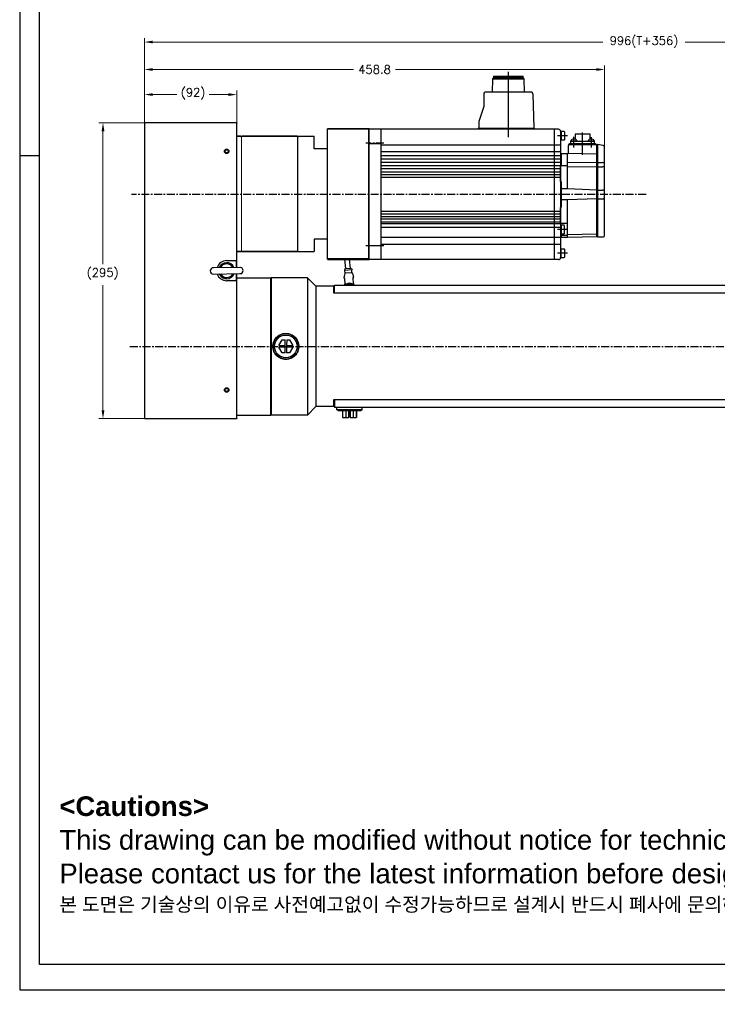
# Model space of a CAD drawing. Extents: x 0 to 2359, y -14 to 1663.
# Tile 1 of 23: x 0 to 695, y -14 to 968. Entities that reach past the tile are written whole.
import ezdxf

# ---------------------------------------------------------------- set-up
doc = ezdxf.new("R2010")
doc.units = 0
doc.header["$LTSCALE"] = 25.4
doc.linetypes.add('CENTER', pattern=[2, 1.25, -0.25, 0.25, -0.25])
doc.linetypes.add('DASH_CENTER', pattern=[14, 11, -1, 1, -1])
doc.layers.get('0').update_dxf_attribs({"linetype": 'CONTINUOUS'})
doc.layers.get('Defpoints').update_dxf_attribs({"linetype": 'CONTINUOUS'})
for name, color, linetype, lineweight in [('AM_0', 7, 'CONTINUOUS', 50), ('AM_5_Dimension', 6, 'CONTINUOUS', 13), ('ATA-DIM', 252, 'CONTINUOUS', 25), ('ATA-TEXT', 7, 'CONTINUOUS', 25), ('Layer0000', 7, 'CONTINUOUS', 25), ('외형선(ISO)', 7, 'CONTINUOUS', 35)]:
    doc.layers.add(name, color=color, linetype=linetype, lineweight=lineweight)
doc.layers.add('ATA-CENTER', color=133, linetype='CENTER')
doc.styles.get("Standard").update_dxf_attribs({"font": 'simplex.shx'})
doc.styles.add('주 문자 (ISO)', font='arial.ttf')
doc.dimstyles.new('ata_A1', dxfattribs={"dimtxt": 4.2, "dimasz": 4.2, "dimexe": 2, "dimexo": 2, "dimgap": 2, "dimtad": 0, "dimtih": 1, "dimtoh": 1, "dimdec": 6, "dimdsep": 46, "dimtxsty": 'Standard', "dimcen": 0, "dimclrd": 252, "dimclre": 252, "dimclrt": 4, "dimadec": 6, "dimazin": 2, "dimtfac": 1, "dimtdec": 6, "dimtofl": 0, "dimtmove": 0, "dimatfit": 3, "dimfxl": 0, "dimtolj": 1, "dimtzin": 0, "dimlwd": 0, "dimlwe": 0, "dimarcsym": 0})

# ---------------------------------------------------------------- blocks, each defined once
blk = doc.blocks.new('*D15186')
at = {"layer": 'ATA-DIM', "color": 252, "lineweight": 0}
for p, q in [((124.3, 864.71), (124.3, 896.84)), ((216.3, 864.71), (216.3, 896.84)), ((132.7, 892.84), (156.62, 892.84)), ((207.9, 892.84), (188.98, 892.84))]:
    blk.add_line(p, q, dxfattribs=at)
at = {"layer": 'ATA-DIM', "color": 252}
for points in [[(132.7, 894.24), (132.7, 891.44), (124.3, 892.84)], [(207.9, 891.44), (207.9, 894.24), (216.3, 892.84)]]:
    blk.add_solid(points, dxfattribs=at)
at = {"layer": 'Defpoints', "color": 0}
for p in [(216.3, 892.84), (124.3, 860.71), (216.3, 860.71)]:
    blk.add_point(p, dxfattribs=at)
at = {"layer": 'ATA-DIM', "color": 4, "insert": (160.62, 899.22), "char_height": 8.4, "attachment_point": 1}
blk.add_mtext('\\A1;(92)', dxfattribs=at)
blk = doc.blocks.new('DEH')
at = {"color": 0, "ltscale": 5}
blk.add_line((12758.38, -3927.55), (12758.38, -3797.55), dxfattribs=at)
for p, q in [((12667.78, -3920.05), (12667.78, -3805.05)), ((12728.58, -3805.05), (12744.88, -3805.05)), ((12744.88, -3817.55), (12744.88, -3805.05)), ((12744.88, -3907.55), (12744.88, -3920.05)), ((12728.58, -3920.05), (12744.88, -3920.05))]:
    blk.add_line(p, q)
at = {"color": 7}
for p, q in [((12728.58, -3920.05), (12728.58, -3805.05)), ((12728.58, -3919.55), (12728.58, -3805.55))]:
    blk.add_line(p, q, dxfattribs=at)
at = {"ltscale": 5}
for p, q in [((12758.38, -3817.55), (12744.88, -3817.55)), ((12758.38, -3907.55), (12744.88, -3907.55))]:
    blk.add_line(p, q, dxfattribs=at)
at = {"layer": 'AM_0'}
blk.add_line((12758.38, -3927.55), (12799.88, -3927.55), dxfattribs=at)
at = {"layer": 'AM_5_Dimension', "color": 0}
for p, q in [((12672.58, -3919.55), (12672.58, -3805.55)), ((12728.58, -3805.05), (12728.58, -3920.05))]:
    blk.add_line(p, q, dxfattribs=at)
at = {"layer": 'Layer0000', "color": 7, "linetype": 'Continuous', "lineweight": 25}
for p, q in [((12799.58, -3811.74), (12799.58, -3797.55)), ((12799.58, -3913.35), (12799.58, -3811.74)), ((12799.58, -3913.35), (12799.58, -3927.55))]:
    blk.add_line(p, q, dxfattribs=at)
at = {"layer": '외형선(ISO)'}
for p, q in [((12799.88, -3797.55), (12758.38, -3797.55)), ((12672.08, -3805.05), (12667.78, -3805.05)), ((12672.58, -3805.55), (12672.08, -3805.05)), ((12673.08, -3805.05), (12672.58, -3805.55)), ((12673.08, -3805.05), (12728.08, -3805.05)), ((12728.58, -3805.55), (12728.08, -3805.05)), ((12728.58, -3805.55), (12729.08, -3805.05)), ((12667.78, -3920.05), (12672.08, -3920.05)), ((12672.58, -3919.55), (12672.08, -3920.05)), ((12672.58, -3919.55), (12673.08, -3920.05)), ((12673.08, -3920.05), (12728.08, -3920.05)), ((12728.58, -3919.55), (12728.08, -3920.05))]:
    blk.add_line(p, q, dxfattribs=at)
blk = doc.blocks.new('*D15188')
at = {"layer": 'ATA-DIM', "color": 252, "lineweight": 0}
for p, q in [((124.3, 868.21), (124.3, 921.85)), ((132.7, 917.85), (332.9, 917.85)), ((574.7, 917.85), (374.5, 917.85)), ((583.1, 799.61), (583.1, 921.85))]:
    blk.add_line(p, q, dxfattribs=at)
at = {"layer": 'ATA-DIM', "color": 252}
for points in [[(132.7, 919.25), (132.7, 916.45), (124.3, 917.85)], [(574.7, 916.45), (574.7, 919.25), (583.1, 917.85)]]:
    blk.add_solid(points, dxfattribs=at)
at = {"layer": 'Defpoints', "color": 0}
for p in [(124.3, 917.85), (124.3, 864.21), (583.1, 795.61)]:
    blk.add_point(p, dxfattribs=at)
at = {"layer": 'ATA-DIM', "color": 4, "insert": (353.7, 917.85), "char_height": 8.4, "attachment_point": 5}
blk.add_mtext('\\A1;458.8', dxfattribs=at)
blk = doc.blocks.new('*D15185')
at = {"layer": 'ATA-DIM', "color": 252, "lineweight": 0}
for p, q in [((123.8, 864.71), (79.03, 864.71)), ((83.03, 856.31), (83.03, 723.59)), ((83.03, 578.11), (83.03, 702.83)), ((123.8, 569.71), (79.03, 569.71))]:
    blk.add_line(p, q, dxfattribs=at)
at = {"layer": 'ATA-DIM', "color": 252}
for points in [[(84.43, 856.31), (81.63, 856.31), (83.03, 864.71)], [(81.63, 578.11), (84.43, 578.11), (83.03, 569.71)]]:
    blk.add_solid(points, dxfattribs=at)
at = {"layer": 'Defpoints', "color": 0}
for p in [(83.03, 864.71), (127.8, 864.71), (127.8, 569.71)]:
    blk.add_point(p, dxfattribs=at)
at = {"layer": 'ATA-DIM', "color": 4, "insert": (66.86, 719.59), "char_height": 8.4, "attachment_point": 1}
blk.add_mtext('\\A1;(295)', dxfattribs=at)
blk = doc.blocks.new('*D15187')
at = {"layer": 'ATA-DIM', "color": 252, "lineweight": 0}
for p, q in [((124.3, 868.21), (124.3, 949.24)), ((132.7, 945.24), (581.38, 945.24)), ((1111.9, 945.24), (663.21, 945.24)), ((1120.3, 717.71), (1120.3, 949.24))]:
    blk.add_line(p, q, dxfattribs=at)
at = {"layer": 'ATA-DIM', "color": 252}
for points in [[(132.7, 946.64), (132.7, 943.84), (124.3, 945.24)], [(1111.9, 943.84), (1111.9, 946.64), (1120.3, 945.24)]]:
    blk.add_solid(points, dxfattribs=at)
at = {"layer": 'Defpoints', "color": 0}
for p in [(1120.3, 945.24), (124.3, 864.21), (1120.3, 713.71)]:
    blk.add_point(p, dxfattribs=at)
at = {"layer": 'ATA-DIM', "color": 4, "insert": (622.3, 945.24), "char_height": 8.4, "attachment_point": 5}
blk.add_mtext('\\A1;996(T+356)', dxfattribs=at)
blk = doc.blocks.new('ata-Border-A1-002')
at = {"color": 253, "ltscale": 0.5}
for p, q in [((0, 594), (0, 0)), ((7, 297), (0, 297)), ((0, 0), (841, 0))]:
    blk.add_line(p, q, dxfattribs=at)
at = {"ltscale": 0.5}
blk.add_line((7, 9), (7, 585), dxfattribs=at)
blk.add_line((834, 9), (7, 9))

msp = doc.modelspace()

# ---------------------------------------------------------------- linework, layer by layer
at = {"color": 1, "linetype": 'DASH_CENTER'}
for p, q in [((487.0954271, 850.3979185), (487.0954271, 915.6895882)), ((561.0954271, 832.7589778), (561.0954271, 855.1556032)), ((546.0954271, 851.7095256), (536.0954271, 851.7095256)), ((552.4653487, 840.1942329), (552.4653487, 850.6040087)), ((569.7253487, 850.3040087), (569.7253487, 840.1942329)), ((546.0954271, 758.2095256), (536.0954271, 758.2095256)), ((546.0954271, 734.7095256), (536.0954271, 734.7095256))]:
    msp.add_line(p, q, dxfattribs=at)
at = {"color": 7, "linetype": 'Continuous'}
for p, q in [((471.2204271, 908.6193657), (471.1174751, 895.1593657)), ((472.2204271, 909.6193657), (471.2204271, 908.6193657)), ((471.2204271, 908.6193657), (487.0954271, 908.6193657)), ((472.2204271, 911.2093657), (472.2204271, 909.6193657)), ((472.2204271, 911.2093657), (487.0954271, 911.2093657)), ((487.0954271, 909.6193657), (472.2204271, 909.6193657)), ((487.0954271, 911.2093657), (501.9704271, 911.2093657)), ((501.9704271, 909.6193657), (487.0954271, 909.6193657)), ((487.0954271, 908.6193657), (502.9704271, 908.6193657)), ((501.9704271, 909.6193657), (501.9704271, 911.2093657)), ((502.9704271, 908.6193657), (501.9704271, 909.6193657)), ((503.0733791, 895.1593657), (502.9704271, 908.6193657)), ((462.5954271, 893.6593657), (462.5954271, 880.9593657)), ((510.1386457, 895.1593657), (464.0954271, 895.1593657)), ((511.6380049, 893.7032066), (512.5866884, 859.2093657)), ((462.5954271, 880.9593657), (457.5954271, 865.9593657)), ((457.5954271, 865.9593657), (457.5954271, 859.2093657)), ((537.0954271, 858.2093657), (348.0954271, 858.2093657)), ((360.0954271, 858.2093657), (360.0954271, 728.2093657)), ((360.0954271, 858.2093657), (360.0954271, 728.2093657)), ((457.0954271, 859.2093657), (457.0954271, 858.2093657)), ((513.0954271, 858.2093657), (513.0954271, 859.2093657)), ((533.0954271, 728.2095262), (533.0954271, 858.2093262)), ((539.0954271, 856.2093657), (539.0954271, 730.2093657)), ((542.6954271, 855.9595256), (539.0954271, 855.9595256)), ((539.5954271, 855.9595256), (539.5954271, 847.4595256)), ((542.6954271, 855.9595256), (543.0954271, 855.5595256)), ((543.0954271, 855.5595256), (543.0954271, 847.8595256)), ((542.6954271, 847.4595256), (539.0954271, 847.4595256)), ((542.6954271, 847.4595256), (543.0954271, 847.8595256)), ((549.3953487, 844.2093651), (549.3953487, 846.4093651)), ((549.3953487, 846.4093651), (572.7953487, 846.4093651)), ((549.7153487, 846.4093651), (549.7894734, 847.256614)), ((555.2153487, 846.4093651), (549.7153487, 846.4093651)), ((553.6953487, 853.2093657), (553.6953487, 848.3004536)), ((568.4953487, 853.2093657), (553.6953487, 853.2093657)), ((555.1412241, 847.256614), (555.2153487, 846.4093651)), ((566.9753487, 846.4093651), (567.0494734, 847.256614)), ((572.4753487, 846.4093651), (566.9753487, 846.4093651)), ((568.4953487, 848.3004536), (568.4953487, 853.2093657)), ((572.4012241, 847.256614), (572.4753487, 846.4093651)), ((572.7953487, 846.4093651), (572.7953487, 844.2093651)), ((348.0954271, 844.0153356), (360.0954271, 844.0153356)), ((348.0954271, 844.0153356), (360.0954271, 844.0153356)), ((360.0954271, 842.6183724), (539.0954271, 842.6185328)), ((539.0954271, 835.8158719), (360.0954271, 835.8157114)), ((546.8954271, 834.7095651), (546.8954271, 842.2093651)), ((547.8954271, 843.2093651), (575.3954271, 843.2093651)), ((548.0953487, 844.2093651), (574.0953487, 844.2093651)), ((548.0953487, 843.2093651), (548.0953487, 844.2093651)), ((574.0953487, 843.2093651), (548.0953487, 843.2093651)), ((574.0953487, 844.2093651), (574.0953487, 843.2093651)), ((575.3954271, 750.8093651), (575.3954271, 843.2093651)), ((575.3954271, 843.2093651), (576.0954271, 843.2093651)), ((576.0954271, 843.2093651), (576.0954271, 750.8093651)), ((581.5144853, 842.0481384), (576.0954271, 843.2093651)), ((583.0954271, 752.8093651), (583.0954271, 840.0925335)), ((539.0954271, 831.7975327), (360.0954271, 831.7973722)), ((539.0954271, 828.4857961), (360.0954271, 828.4856356)), ((539.0954271, 825.0609917), (360.0954271, 825.0608313)), ((539.0954271, 833.5093651), (539.0954271, 833.1593651)), ((539.0954271, 833.1593651), (539.0954271, 830.7093651)), ((539.0954271, 830.7093651), (539.0954271, 793.2093651)), ((539.7954271, 827.7091651), (539.0954271, 827.7093651)), ((539.7954271, 833.7091651), (539.2954271, 833.7093651)), ((545.8954271, 833.7095651), (539.7954271, 833.7095651)), ((539.7954271, 833.7095651), (539.7954271, 822.2093651)), ((539.7954271, 830.7091651), (539.7954271, 833.7091651)), ((545.8954271, 798.7093651), (545.8954271, 833.7095651)), ((545.8954271, 825.2960972), (575.3954271, 825.028581)), ((575.3954271, 833.4961185), (546.6983342, 834.1134609)), ((576.0954271, 825.028581), (581.0954271, 825.028581)), ((539.0954271, 821.7528862), (360.0954271, 821.7527257)), ((539.0954271, 818.7494636), (360.0954271, 818.7493031)), ((539.0954271, 815.5936875), (360.0954271, 815.593527)), ((539.0954271, 822.2093651), (545.8954271, 822.2093651)), ((539.0954271, 806.2093651), (539.0954271, 822.2093651)), ((545.8954271, 821.1209875), (575.3954271, 820.8781652)), ((576.0954271, 820.8781652), (581.0954271, 820.8781652)), ((539.0954271, 812.9595256), (360.0954271, 812.9593651)), ((539.0954271, 810.2095256), (360.0954271, 810.2093651)), ((539.5954271, 806.2093651), (539.0954271, 806.2093651)), ((539.7954271, 806.0093651), (539.7954271, 780.4093651)), ((545.8954271, 798.7093651), (539.7954271, 798.7093651)), ((575.3954271, 797.6093651), (545.8954271, 798.7093651)), ((576.0954271, 797.6093651), (581.0954271, 797.6093651)), ((539.0954271, 793.2093651), (539.0954271, 755.7093651)), ((539.7954271, 780.4093651), (539.7954271, 793.2091651)), ((545.8954271, 787.7093651), (539.7954271, 787.7093651)), ((575.3954271, 788.8093651), (545.8954271, 787.7093651)), ((545.8954271, 750.2093651), (545.8954271, 787.7093651)), ((576.0954271, 788.8093651), (581.0954271, 788.8093651)), ((539.0954271, 776.2094925), (360.0954271, 776.209332)), ((539.0954271, 780.2093651), (539.5954271, 780.2093651)), ((539.0954271, 764.2093651), (539.0954271, 780.2093651)), ((539.0954271, 773.4703139), (360.0954271, 773.4701534)), ((539.0954271, 770.8253637), (360.0954271, 770.8252032)), ((539.0954271, 768.6448934), (360.0954271, 768.644733)), ((539.0954271, 765.6959875), (360.0954271, 765.6958271)), ((539.0954271, 764.0693979), (360.0954271, 764.0692375)), ((539.0954271, 760.4095256), (360.0954271, 760.4093651)), ((545.8954271, 764.2093651), (539.0954271, 764.2093651)), ((542.6954271, 762.4595256), (539.0954271, 762.4595256)), ((539.5954271, 762.4595256), (539.5954271, 753.9595256)), ((539.7954271, 762.4595256), (539.7954271, 764.2093651)), ((543.0954271, 762.0595256), (542.6954271, 762.4595256)), ((543.0954271, 754.3595256), (543.0954271, 762.0595256)), ((539.0954271, 750.2095256), (360.0954271, 750.2093651)), ((539.0954271, 755.7093651), (539.0954271, 753.2593651)), ((539.0954271, 753.9595256), (542.6954271, 753.9595256)), ((539.0954271, 753.2593651), (539.0954271, 752.9093651)), ((539.2954271, 752.7093651), (539.7954271, 752.7091651)), ((539.7954271, 752.7091651), (539.7954271, 753.9595256)), ((539.7954271, 753.9595256), (539.7954271, 750.2093651)), ((539.7954271, 752.7091651), (545.8954271, 752.7091651)), ((545.8954269, 750.2093651), (539.7954271, 750.2093651)), ((542.6954271, 753.9595256), (543.0954271, 754.3595256)), ((575.3954271, 750.8093651), (545.8954271, 750.2810057)), ((575.3954271, 753.5589241), (546.0918454, 753.0340826)), ((576.0954271, 751.2093651), (575.3954271, 751.2093651)), ((576.0954271, 750.8093651), (581.0954271, 750.8093651)), ((348.0953271, 742.4033285), (360.0954271, 742.4033285)), ((348.0953271, 742.4033285), (360.0954271, 742.4033285)), ((360.0954271, 743.8003578), (539.0954271, 743.8005183)), ((539.0954271, 738.9595256), (542.6954271, 738.9595256)), ((539.5954271, 730.4595256), (539.5954271, 738.9595256)), ((543.0954271, 738.5595256), (542.6954271, 738.9595256)), ((543.0954271, 738.5595256), (543.0954271, 730.8595256)), ((537.0954271, 728.2093657), (348.0954271, 728.2093657)), ((539.0954271, 730.4595256), (542.6954271, 730.4595256)), ((543.0954271, 730.8595256), (542.6954271, 730.4595256))]:
    msp.add_line(p, q, dxfattribs=at)
for p, q in [((124.2953176, 864.2093954), (124.2953176, 570.2093954)), ((216.2953176, 864.7093954), (124.7953176, 864.7093954)), ((216.2953176, 864.7093806), (216.2953176, 864.2093806)), ((216.2953176, 723.2093954), (216.2953176, 864.2093954)), ((348.0954271, 858.2093657), (348.0954271, 728.2093657)), ((348.0954271, 844.0153693), (348.0954271, 858.2093657)), ((348.0954271, 858.2093657), (348.0954271, 728.2093657)), ((457.0954271, 859.2093657), (513.0954271, 859.2093657)), ((348.0954271, 844.0153693), (348.0954271, 742.4033621)), ((348.0954271, 728.2093657), (348.0954271, 742.4033621)), ((206.2953176, 727.2093954), (216.2953176, 727.2093954)), ((215.7953176, 727.2093954), (215.7953176, 720.49363)), ((216.2953176, 720.5006785), (216.2953176, 727.2093954)), ((325.2415178, 718.9759958), (324.2021401, 728.7093954)), ((329.7160785, 719.4538103), (328.727724, 728.7093954)), ((219.39961, 720.5444398), (193.1022228, 720.1737252)), ((196.7953176, 720.2257868), (196.7953176, 720.3318944)), ((324.1364418, 718.9887318), (323.7388533, 717.4583974)), ((331.4212845, 717.9782537), (323.7388533, 717.4583974)), ((330.8211546, 719.4410743), (324.1364418, 718.9887318)), ((324.4132484, 714.8980866), (324.2377125, 717.4921543)), ((325.2339319, 719.062997), (325.1225231, 720.7093954)), ((329.7236645, 719.3668092), (329.632814, 720.7093954)), ((330.8211546, 719.4410743), (331.4212845, 717.9782537)), ((331.0979613, 715.3504292), (330.9224253, 717.9444968)), ((193.1910252, 713.8743511), (219.4884123, 714.2450657)), ((216.2953176, 707.2093954), (206.2953176, 707.2093954)), ((215.7953176, 714.1930041), (215.7953176, 707.2093954)), ((216.2953176, 707.2093954), (216.2953176, 714.2000526)), ((216.2953176, 570.2093954), (216.2953176, 707.2093954)), ((216.9580724, 710.2093954), (250.2953176, 710.2093954)), ((250.2953176, 709.7093954), (250.7953176, 710.2093954)), ((250.2953176, 573.2093954), (250.2953176, 710.2093954)), ((286.7953176, 710.2093954), (250.7953176, 710.2093954)), ((250.7953176, 710.2093954), (250.7953176, 573.2093954)), ((295.2953176, 701.7093954), (286.7953176, 710.2093954)), ((286.7953176, 710.2093954), (286.7953176, 573.2093954)), ((323.3008105, 710.6011836), (323.2783699, 710.9328111)), ((324.0417807, 714.534532), (323.3644099, 711.8760835)), ((323.9055053, 709.0709032), (324.2512025, 703.9621943)), ((331.3161296, 715.1647348), (324.2220856, 714.6846936)), ((331.5150205, 715.0402327), (332.5443612, 712.4972744)), ((332.7318084, 704.5360617), (332.3861112, 709.6447706)), ((332.7791347, 711.2425649), (332.7566941, 711.5741924)), ((313.2953176, 701.7093954), (295.2953176, 701.7093954)), ((295.2953176, 701.7093954), (295.2953176, 581.7093954)), ((313.2953176, 694.7093954), (313.2953176, 701.7093954)), ((313.7953176, 701.2093954), (313.2953176, 701.7093954)), ((313.7953176, 694.7093954), (313.7953176, 702.7093954)), ((313.7953176, 702.7093954), (983.7953176, 702.7093954)), ((324.7953176, 703.7093954), (324.7953176, 703.3093954)), ((324.8953176, 703.3093954), (324.7953176, 703.3093954)), ((324.7953176, 703.3093954), (324.7953176, 702.7093954)), ((325.4953176, 703.8093954), (324.8953176, 703.8093954)), ((324.8953176, 703.3093954), (324.9953176, 703.3093954)), ((324.9853176, 702.9476895), (324.9953176, 702.9476895)), ((324.9853176, 702.8942858), (324.9853176, 702.9476895)), ((324.9853176, 702.8942858), (324.9953176, 702.8942858)), ((324.9853176, 702.8291517), (324.9853176, 702.8942858)), ((324.9853176, 702.8291517), (324.9953176, 702.8291517)), ((324.9853176, 702.8093954), (324.9853176, 702.8291517)), ((324.9853176, 702.8093954), (324.9853176, 702.7093954)), ((324.9953176, 702.8093954), (324.9853176, 702.8093954)), ((324.9953176, 702.7093954), (324.9953176, 703.3093954)), ((325.0053176, 702.7093954), (325.0053176, 703.2993954)), ((332.0953176, 703.8093954), (325.4953176, 703.8093954)), ((325.5053176, 703.7993954), (332.0853176, 703.7993954)), ((332.6953176, 703.8093954), (332.0953176, 703.8093954)), ((332.5853176, 703.2993954), (332.5853176, 702.7093954)), ((332.5953176, 703.3093954), (332.5953176, 702.7093954)), ((332.6953176, 703.3093954), (332.5953176, 703.3093954)), ((332.6953176, 703.3093954), (332.7953176, 703.3093954)), ((332.7953176, 703.3093954), (332.7953176, 703.7093954)), ((332.7953176, 702.7093954), (332.7953176, 703.3093954)), ((333.356559, 702.7093954), (333.3363669, 703.0077951)), ((313.7953176, 694.7093954), (313.2953176, 694.7093954)), ((983.7953176, 694.7093954), (313.7953176, 694.7093954)), ((258.2566839, 642.5525856), (261.5824818, 648.2322923)), ((261.5824818, 648.2322923), (264.535203, 648.2141803)), ((264.5002398, 642.5142875), (264.535203, 648.2141803)), ((266.1351729, 648.204366), (266.1002097, 642.5044733)), ((266.1351729, 648.204366), (269.0878941, 648.186254)), ((269.0878941, 648.186254), (272.3437655, 642.4661752)), ((264.4904255, 640.9143176), (258.2468697, 640.9526157)), ((261.5027411, 635.2325369), (258.2468697, 640.9526157)), ((258.2566839, 642.5525856), (264.5002398, 642.5142875)), ((264.4554623, 635.2144249), (264.4904255, 640.9143176)), ((266.0903954, 640.9045034), (266.0554322, 635.2046106)), ((272.3339513, 640.8662053), (266.0903954, 640.9045034)), ((266.1002097, 642.5044733), (272.3437655, 642.4661752)), ((272.3339513, 640.8662053), (269.0081534, 635.1864986)), ((264.4554623, 635.2144249), (261.5027411, 635.2325369)), ((269.0081534, 635.1864986), (266.0554322, 635.2046106)), ((295.2953176, 581.7093954), (286.7953176, 573.2093954)), ((313.2953176, 581.7093954), (295.2953176, 581.7093954)), ((313.2953176, 581.7093954), (313.2953176, 588.7093954)), ((313.2953176, 588.7093954), (313.7953176, 588.7093954)), ((313.7953176, 582.2093954), (313.2953176, 581.7093954)), ((313.7953176, 588.7093954), (313.7953176, 580.7093954)), ((313.7953176, 588.7093954), (983.7953176, 588.7093954)), ((983.7953176, 580.7093954), (313.7953176, 580.7093954)), ((316.0953176, 578.5031429), (316.0953176, 580.7093954)), ((341.4953176, 578.5031429), (341.4953176, 580.7093954)), ((124.7953176, 569.7093954), (216.2953176, 569.7093954)), ((216.2953176, 573.2093954), (250.2953176, 573.2093954)), ((216.2953176, 570.2093954), (216.2953176, 569.7093954)), ((250.2953176, 573.7093954), (250.7953176, 573.2093954)), ((286.7953176, 573.2093954), (250.7953176, 573.2093954)), ((341.4953176, 578.5031429), (316.0953176, 578.5031429)), ((317.4701286, 577.7093954), (316.0953176, 578.5031429)), ((317.4701286, 577.7093954), (340.1205066, 577.7093954)), ((321.7471737, 577.7093954), (321.7471737, 570.7093954)), ((321.7471737, 570.7093954), (325.0053387, 570.7093954)), ((325.0053387, 577.7093954), (325.0053387, 570.7093954)), ((325.0053387, 570.7093954), (327.9580669, 570.7093954)), ((327.9580669, 570.7093954), (327.9580669, 577.7093954)), ((327.9907444, 570.7093954), (327.9580669, 570.7093954)), ((327.9907444, 570.7093954), (327.9907444, 577.7093954)), ((327.9999171, 570.7093954), (327.9907444, 570.7093954)), ((327.9999171, 577.7093954), (327.9999171, 570.7093954)), ((328.0325946, 570.7093954), (327.9999171, 570.7093954)), ((328.0325946, 577.7093954), (328.0325946, 570.7093954)), ((329.5580406, 577.7093954), (329.5580406, 570.7093954)), ((329.5580406, 570.7093954), (332.5107688, 570.7093954)), ((332.5107688, 577.7093954), (332.5107688, 570.7093954)), ((332.5107688, 570.7093954), (335.8342888, 570.7093954)), ((335.8342888, 570.7093954), (335.8342888, 577.7093954)), ((335.8434615, 570.7093954), (335.8342888, 570.7093954)), ((335.8434615, 577.7093954), (335.8434615, 570.7093954)), ((340.1205066, 577.7093954), (341.4953176, 578.5031429))]:
    msp.add_line(p, q)
for centre, radius in [((206.2953176, 836.2093954), 2.25), ((206.2953176, 836.2093954), 1.621), ((265.2953176, 641.7093954), 12.7), ((265.2953176, 641.7093954), 11.325189), ((206.2953176, 598.2093954), 2.25), ((206.2953176, 598.2093954), 1.621)]:
    msp.add_circle(centre, radius)
for centre, radius, start, end in [((464.0954271, 893.6593657), 1.5, 90, 180), ((510.1386457, 893.6593657), 1.5, 1.6748379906, 90), ((550.7856681, 847.1694583), 1, 106.2570278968, 175.0000000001), ((552.4653487, 841.4093651), 7, 90, 106.2570278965), ((552.4653487, 841.4093651), 7, 73.7429721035, 90), ((554.1450294, 847.1694583), 1, 4.9999999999, 73.7429721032), ((568.0456681, 847.1694583), 1, 106.2570278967, 174.9999999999), ((569.7253487, 841.4093651), 7, 90, 106.2570278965), ((569.7253487, 841.4093651), 7, 73.7429721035, 90), ((571.4050294, 847.1694583), 1, 4.9999999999, 73.7429721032), ((545.8954271, 834.7095651), 1, 270, 0), ((547.8954271, 842.2093651), 1, 90, 180), ((581.0954271, 840.0925335), 2, 0, 77.905242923), ((539.2954271, 833.5093651), 0.2, 90, 180), ((581.0954271, 823.028581), 2, 0, 90), ((581.0954271, 818.8781652), 2, 0, 90), ((539.5954271, 806.0093651), 0.2, 0, 90), ((581.0954271, 795.6093651), 2, 0, 90), ((581.0954271, 790.8093651), 2, 270, 0), ((539.5954271, 780.4093651), 0.2, 270, 0), ((539.2954271, 752.9093651), 0.2, 180, 270), ((546.0954269, 752.8341146), 0.2, 91.0260857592, 180), ((581.0954271, 752.8093651), 2, 270, 0)]:
    msp.add_arc(centre, radius, start, end, dxfattribs=at)
for centre, radius, start, end in [((124.7953176, 864.2093954), 0.5, 90, 180), ((537.0954271, 856.2093657), 2, 0, 90), ((206.2953176, 717.2093954), 10, 90, 162.4468319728), ((537.0954271, 730.2093657), 2, 270, 0), ((193.146624, 717.0240382), 3.15, 90.8076457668, 270.8076457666), ((206.2953176, 717.2093954), 8, 23.9956833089, 157.6196082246), ((206.2953176, 717.2093954), 6.88914, 28.0168883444, 153.598403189), ((219.4440112, 717.3947527), 3.15, 270.8076457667, 90.8076457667), ((219.4453176, 717.2093954), 3.15, 287.7527901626, 2.0898525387), ((206.2953176, 717.2093954), 10, 199.1684595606, 270), ((206.2953176, 717.2093954), 8, 203.9956833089, 337.6196082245), ((206.2953176, 717.2093954), 6.88914, 208.0168883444, 333.598403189), ((326.2715249, 711.1353526), 3, 165.7052448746, 183.8712014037), ((324.2355884, 714.4851499), 0.2, 93.8712014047, 165.7052448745), ((324.2137047, 714.8845838), 0.2, 273.8712014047, 3.8712014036), ((331.2975049, 715.3639319), 0.2, 183.8712014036, 273.8712014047), ((331.3296323, 714.9651912), 0.2, 22.0371579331, 93.8712014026), ((329.7635391, 711.3716509), 3, 3.8712014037, 22.0371579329), ((328.7953176, 699.7593954), 5, 143.1301023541, 143.842991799), ((324.8953176, 703.7093954), 0.1, 90, 180), ((325.4953176, 703.3093954), 0.5, 90, 180), ((325.5053176, 703.2993954), 0.5, 90, 180), ((328.7953176, 699.7593954), 5, 54.0959314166, 125.9040685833), ((328.7953176, 699.7593954), 4.7, 59.5082382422, 120.4917617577), ((328.7953176, 699.7593954), 4.1, 81.0427839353, 98.9572160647), ((332.0853176, 703.2993954), 0.5, 0, 90), ((332.0953176, 703.3093954), 0.5, 0, 90), ((332.6953176, 703.7093954), 0.1, 0, 90), ((328.7953176, 699.7593954), 5, 36.157008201, 36.8698976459), ((124.7953176, 570.2093954), 0.5, 180, 270)]:
    msp.add_arc(centre, radius, start, end)
for points in [[(323.2999613, 710.6011269), (323.2999439, 710.6010813), (323.2999376, 710.6010223), (323.2999426, 710.6009498)], [(323.5647294, 710.1685937), (323.6092463, 710.0935661), (323.6576505, 710.0040514), (323.7037744, 709.8980736)], [(323.7427771, 709.8011446), (323.7208935, 709.85753), (323.6984799, 709.9103351), (323.6761926, 709.9590265)], [(323.7427771, 709.8011446), (323.720793, 709.857789), (323.6985169, 709.9102446), (323.67632, 709.9587555)], [(323.8940697, 709.1917769), (323.8989142, 709.1517104), (323.9027677, 709.1113591), (323.9055053, 709.0709032)], [(332.4335417, 710.322387), (332.3995342, 710.1555268), (332.37825, 709.9625688), (332.3811585, 709.766083)], [(332.6036468, 710.850187), (332.6587933, 710.9714962), (332.7078216, 711.0482689), (332.7323521, 711.0892987)], [(332.7799838, 711.2426231), (332.7800072, 711.2425803), (332.7800214, 711.2425226), (332.7800262, 711.2424501)], [(324.0075982, 702.7093954), (324.019701, 702.7350545), (324.032608, 702.7630055), (324.0458175, 702.7928604)], [(324.0347402, 702.75434), (324.0275776, 702.7386062), (324.0205154, 702.7236229), (324.0135949, 702.7093716)], [(332.7430697, 704.4161598), (332.7383165, 704.4558953), (332.7345247, 704.4959196), (332.7318084, 704.5360617)], [(333.0858485, 703.4170095), (333.0268498, 703.5141707), (332.9593121, 703.6374204), (332.8992394, 703.7907016)], [(333.3359832, 703.0077692), (333.3360036, 703.0078163), (333.3360054, 703.0078876), (333.3359886, 703.0079828)]]:
    msp.add_open_spline(points, degree=3)
for points, knots in [([(323.3678146, 710.4556172), (323.3581409, 710.4677281), (323.3498826, 710.4784067), (323.3384723, 710.4944933), (323.3349069, 710.4994928), (323.326275, 710.5139578), (323.3222895, 710.5207018), (323.3138637, 710.5396652), (323.3101175, 710.5493337), (323.3035552, 710.5725722), (323.300924, 710.5866663), (323.2999426, 710.6009498)], [0, 0, 0, 0, 0.022971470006, 0.022971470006, 0.034367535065, 0.034367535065, 0.040556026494, 0.040556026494, 0.044492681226, 0.044492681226, 0.048992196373, 0.048992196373, 0.048992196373, 0.048992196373]), ([(323.3678146, 710.4556172), (323.3665494, 710.457201), (323.3350728, 710.4968088), (323.3397045, 710.4980912), (323.371253, 710.4580353)], [0.42248596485, 0.42248596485, 0.42248596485, 0.42248596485, 0.42857142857, 0.58042167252, 0.58042167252, 0.58042167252, 0.58042167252]), ([(323.5647294, 710.1685937), (323.4985191, 710.2801829), (323.441209, 710.3631794), (323.3906689, 710.4328645), (323.3794339, 710.4476484), (323.371253, 710.4580353)], [0, 0, 0, 0, 0.070625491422, 0.070625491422, 0.096970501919, 0.096970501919, 0.096970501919, 0.096970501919]), ([(323.8940697, 709.1917769), (323.8803442, 709.3052918), (323.8584727, 709.4171283), (323.8042514, 709.6295299), (323.7707779, 709.7317041), (323.725172, 709.8477305), (323.7145129, 709.8734), (323.7037744, 709.8980736)], [0, 0, 0, 0, 0.034494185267, 0.034494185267, 0.070853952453, 0.070853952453, 0.081689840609, 0.081689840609, 0.081689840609, 0.081689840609]), ([(332.3913801, 710.0496743), (332.3806055, 709.9353441), (332.3774637, 709.8124133), (332.3841818, 709.6754109), (332.3850749, 709.6600841), (332.3861112, 709.6447706)], [0, 0, 0, 0, 0.036577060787, 0.036577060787, 0.041181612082, 0.041181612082, 0.041181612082, 0.041181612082]), ([(332.4335539, 710.3224436), (332.4197129, 710.2545389), (332.4079166, 710.1819248), (332.3863468, 709.9988089), (332.3794318, 709.8827322), (332.3811585, 709.766083)], [0.021823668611, 0.021823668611, 0.021823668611, 0.021823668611, 0.046355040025, 0.046355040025, 0.081549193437, 0.081549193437, 0.081549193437, 0.081549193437]), ([(332.3913801, 710.0496743), (332.3965097, 710.1041051), (332.4111922, 710.2178166), (332.4343606, 710.3287068), (332.4479444, 710.3859621), (332.4489781, 710.3902777)], [0.075641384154, 0.075641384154, 0.075641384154, 0.075641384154, 0.107142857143, 0.142857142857, 0.145784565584, 0.145784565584, 0.145784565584, 0.145784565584]), ([(332.6036468, 710.850187), (332.5820824, 710.8027505), (332.5590985, 710.7474305), (332.5061488, 710.6008029), (332.4757329, 710.5019836), (332.4489781, 710.3902777)], [0, 0, 0, 0, 0.032685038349, 0.032685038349, 0.075239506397, 0.075239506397, 0.075239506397, 0.075239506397]), ([(332.6756788, 710.9930591), (332.6632264, 710.9684898), (332.6493221, 710.9401676), (332.6162095, 710.870019), (332.5963023, 710.8265685), (332.5759001, 710.7783635)], [0.044628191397, 0.044628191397, 0.044628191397, 0.044628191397, 0.068505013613, 0.068505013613, 0.09699652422, 0.09699652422, 0.09699652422, 0.09699652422]), ([(332.6752128, 710.9922224), (332.6577802, 710.9577924), (332.6263825, 710.8930287), (332.589506, 710.8105108), (332.5759001, 710.7783635)], [0.655813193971, 0.655813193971, 0.655813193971, 0.655813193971, 0.714285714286, 0.747278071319, 0.747278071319, 0.747278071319, 0.747278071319]), ([(332.7800262, 711.2424501), (332.7806212, 711.2335196), (332.7805877, 711.2246271), (332.779513, 711.2083612), (332.7785574, 711.2008577), (332.7754744, 711.1834277), (332.7729865, 711.174288), (332.7690375, 711.1617971), (332.7674197, 711.1574237), (332.7639087, 711.1484335), (332.7622013, 711.1445815), (332.7571948, 711.1336389), (332.754492, 711.1284552), (332.7460023, 711.1125124), (332.7396367, 711.1014828), (332.7323521, 711.0892987)], [0, 0, 0, 0, 0.002812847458, 0.002812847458, 0.005364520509, 0.005364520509, 0.009288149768, 0.009288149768, 0.012472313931, 0.012472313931, 0.017212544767, 0.017212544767, 0.027993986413, 0.027993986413, 0.04903223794, 0.04903223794, 0.04903223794, 0.04903223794]), ([(324.0326737, 702.7547865), (324.054299, 702.8022352), (324.077366, 702.8575965), (324.130641, 703.0046934), (324.1613197, 703.1040944), (324.1882754, 703.2165884)], [0, 0, 0, 0, 0.032805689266, 0.032805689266, 0.075664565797, 0.075664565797, 0.075664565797, 0.075664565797]), ([(324.2459105, 703.5608025), (324.2407844, 703.50533), (324.2339238, 703.4510266), (324.2255035, 703.398404), (324.2161398, 703.3398852), (324.2049393, 703.2833944), (324.1926423, 703.2302117), (324.1915661, 703.2255574), (324.1904842, 703.220928), (324.1893969, 703.2163234)], [0.075027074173, 0.075027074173, 0.075027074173, 0.075027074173, 0.107142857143, 0.107142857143, 0.107142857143, 0.142857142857, 0.142857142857, 0.142857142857, 0.145982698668, 0.145982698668, 0.145982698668, 0.145982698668]), ([(324.2088408, 703.3088851), (324.2213976, 703.3741525), (324.2320324, 703.443488), (324.2515544, 703.6185354), (324.2577605, 703.7291673), (324.2561512, 703.8403753)], [0.020990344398, 0.020990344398, 0.020990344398, 0.020990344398, 0.044178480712, 0.044178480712, 0.077732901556, 0.077732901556, 0.077732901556, 0.077732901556]), ([(324.2462443, 703.5607472), (324.2568728, 703.6751953), (324.2598458, 703.7981802), (324.2529907, 703.9339608), (324.2521574, 703.948083), (324.2512025, 703.9621943)], [0, 0, 0, 0, 0.036569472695, 0.036569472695, 0.040812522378, 0.040812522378, 0.040812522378, 0.040812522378]), ([(332.7318084, 704.5360617), (332.7493091, 704.2774354), (332.8342585, 703.9399252), (332.9408771, 703.6905344), (332.9675444, 703.6340043)], [0, 0, 0, 0, 0.14285714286, 0.18990323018, 0.18990323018, 0.18990323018, 0.18990323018]), ([(332.7318084, 704.5360617), (332.7390026, 704.4297454), (332.7542731, 704.3230065), (332.7962292, 704.1152869), (332.8239709, 704.0126684), (332.8893858, 703.8125261), (332.928668, 703.7164132), (332.967568, 703.6339552)], [0, 0, 0, 0, 0.03196783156, 0.03196783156, 0.06597153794, 0.06597153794, 0.10501495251, 0.10501495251, 0.10501495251, 0.10501495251]), ([(332.7430697, 704.4161598), (332.7566645, 704.3025128), (332.7783365, 704.1905077), (332.8318485, 703.9796898), (332.8646152, 703.8790484), (332.8992394, 703.7907016)], [0, 0, 0, 0, 0.034526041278, 0.034526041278, 0.070302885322, 0.070302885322, 0.070302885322, 0.070302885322]), ([(333.0858485, 703.4170095), (333.1532606, 703.3059926), (333.2090907, 703.2257015), (333.2533694, 703.1653147), (333.2620439, 703.1539665), (333.2683117, 703.1460378)], [0, 0, 0, 0, 0.072611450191, 0.072611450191, 0.095568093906, 0.095568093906, 0.095568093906, 0.095568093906]), ([(333.2532034, 703.1732574), (333.2610384, 703.163245), (333.2997815, 703.1139461), (333.2963106, 703.1106191), (333.2683117, 703.1460378)], [0.39799953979, 0.39799953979, 0.39799953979, 0.39799953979, 0.42857142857, 0.57544528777, 0.57544528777, 0.57544528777, 0.57544528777]), ([(333.2532034, 703.1732574), (333.2669745, 703.1556593), (333.279003, 703.1403729), (333.2940461, 703.119459), (333.2983565, 703.1133811), (333.3071918, 703.0990313), (333.3107382, 703.0933209), (333.3174965, 703.0792306), (333.3191872, 703.0755115), (333.3234149, 703.0652091), (333.3260697, 703.0579269), (333.3319718, 703.037412), (333.3347818, 703.022862), (333.3357953, 703.0080354)], [0, 0, 0, 0, 0.029962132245, 0.029962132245, 0.044782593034, 0.044782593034, 0.052433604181, 0.052433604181, 0.054683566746, 0.054683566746, 0.05779365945, 0.05779365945, 0.062521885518, 0.062521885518, 0.062521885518, 0.062521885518]), ([(252.2953176, 641.7093954), (252.2953176, 643.3459431), (252.6231931, 645.0888892), (253.9511352, 648.290675), (254.9509847, 649.7498389), (257.2549263, 652.0537804), (258.7140679, 653.0535891), (261.9157769, 654.3815016), (263.6586959, 654.7093954), (265.2953176, 654.7093954), (266.9319393, 654.7093954), (268.6748583, 654.3815016), (271.8765673, 653.0535891), (273.3357089, 652.0537804), (275.6396504, 649.7498389), (276.6395, 648.290675), (277.9674421, 645.0888892), (278.2953176, 643.3459431), (278.2953176, 641.7093954)], [5.891704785, 5.891704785, 5.891704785, 5.891704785, 6.3826690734, 6.3826690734, 6.8736333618, 6.8736333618, 7.3646198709, 7.3646198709, 7.85560638, 7.85560638, 7.85560638, 8.3465928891, 8.3465928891, 8.8375793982, 8.8375793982, 9.3285436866, 9.3285436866, 9.819507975, 9.819507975, 9.819507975, 9.819507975]), ([(278.2953176, 641.7093954), (278.2953176, 640.0728478), (277.9674421, 638.3299017), (276.6395, 635.1281159), (275.6396504, 633.668952), (273.3357089, 631.3650105), (271.8765673, 630.3652018), (268.6748583, 629.0372893), (266.9319393, 628.7093954), (263.6586959, 628.7093954), (261.9157769, 629.0372893), (258.7140679, 630.3652018), (257.2549263, 631.3650105), (254.9509847, 633.668952), (253.9511352, 635.1281159), (252.6231931, 638.3299017), (252.2953176, 640.0728478), (252.2953176, 641.7093954)], [1.963901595, 1.963901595, 1.963901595, 1.963901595, 2.4548658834, 2.4548658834, 2.9458301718, 2.9458301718, 3.4368166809, 3.4368166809, 3.92780319, 3.92780319, 4.4187896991, 4.4187896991, 4.9097762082, 4.9097762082, 5.4007404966, 5.4007404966, 5.891704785, 5.891704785, 5.891704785, 5.891704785])]:
    msp.add_open_spline(points, degree=3, knots=knots)
at = {"layer": 'ATA-CENTER', "ltscale": 0.25}
for p, q in [((363.0954271, 844.4745737), (345.0953271, 844.4745737)), ((624.4951902, 793.2093954), (111.4391314, 793.2093954)), ((363.0954271, 741.9440904), (345.0953271, 741.9440904)), ((109.7530356, 641.7093954), (1766.8320209, 641.7093954))]:
    msp.add_line(p, q, dxfattribs=at)

# ---------------------------------------------------------------- block references
at = {"xscale": 2.8, "yscale": 2.8, "zscale": 2.8}
msp.add_blockref('ata-Border-A1-002', (0, 0), dxfattribs=at)
msp.add_blockref('DEH', (-12451.4799328, 4656.2581332))

# ---------------------------------------------------------------- texts
at = {"layer": 'ATA-TEXT', "color": 7, "insert": (39.5529306, 192.9800554), "char_height": 9.7999998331, "attachment_point": 1, "line_spacing_factor": 1.027748, "style": '주 문자 (ISO)'}
msp.add_mtext('{\\fArial|b1|i0|c129|p34;\\H2.00000x;<Cautions> }\\P{\\fArial|b0|i0|c129|p34;\\H2.00000x;This drawing can be modified without notice for technical improvement,}\\P{\\fArial|b0|i0|c129|p34;\\H2.00000x;Please contact us for the latest information before design.}\\P{\\fGulim|b0|i0|c129|p50;\\H1.42857x;본 도면은 기술상의 이유로 사전예고없이 수정가능하므로 설계시 반드시 폐사에 문의하시기 바랍니다}{\\fArial|b0|i0|c129|p34;\\H1.42857x;.}', dxfattribs=at)

# ---------------------------------------------------------------- dimensions: what is measured, and where the dimension line sits
at = {"layer": 'ATA-DIM'}
dim = msp.add_linear_dim(base=(1120.2953175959, 945.2377081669), p1=(124.2953175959, 864.2093954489), p2=(1120.2953175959, 713.7093954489), text='<>(T+356)', dimstyle='ata_A1', override={"dimscale": 2, "dimtxt": 4.2, "dimtxsty": 'Standard', "dimtfac": 0.571429, "dimtdec": 2, "dimtfill": 0}, dxfattribs=at)
dim.commit()
dim.dimension.update_dxf_attribs({"geometry": '*D15187', "text_midpoint": (622.2953175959, 945.2377081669)})
dim = msp.add_linear_dim(base=(124.2953175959, 917.8538708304), p1=(583.0953171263, 795.6093651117), p2=(124.2953175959, 864.2093954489), dimstyle='ata_A1', override={"dimscale": 2, "dimtfac": 0.571429, "dimtdec": 2, "dimtfill": 0}, dxfattribs=at)
dim.commit()
dim.dimension.update_dxf_attribs({"geometry": '*D15188', "text_midpoint": (353.6953173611, 917.8538708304)})
for base, p1, p2, angle, picture, middle in [((216.2953176, 892.8373632), (124.2953176, 860.7093954), (216.2953176, 860.7093954), 180, '*D15186', (172.7953176, 892.8373632)), ((83.0334987, 864.7093954), (127.7953176, 569.7093954), (127.7953176, 864.7093954), 270, '*D15185', (83.0334987, 713.2093954))]:
    dim = msp.add_linear_dim(base=base, p1=p1, p2=p2, angle=angle, text='(<>)', dimstyle='ata_A1', override={"dimscale": 2, "dimtol": 0, "dimlim": 0, "dimtp": 0, "dimtm": 0, "dimtfac": 0.571429, "dimtdec": 2, "dimtolj": 1, "dimtzin": 0}, dxfattribs=at)
    dim.commit()
    dim.dimension.update_dxf_attribs({"geometry": picture, "text_midpoint": middle, "dimtype": 160})

doc.saveas('drawing.dxf')
